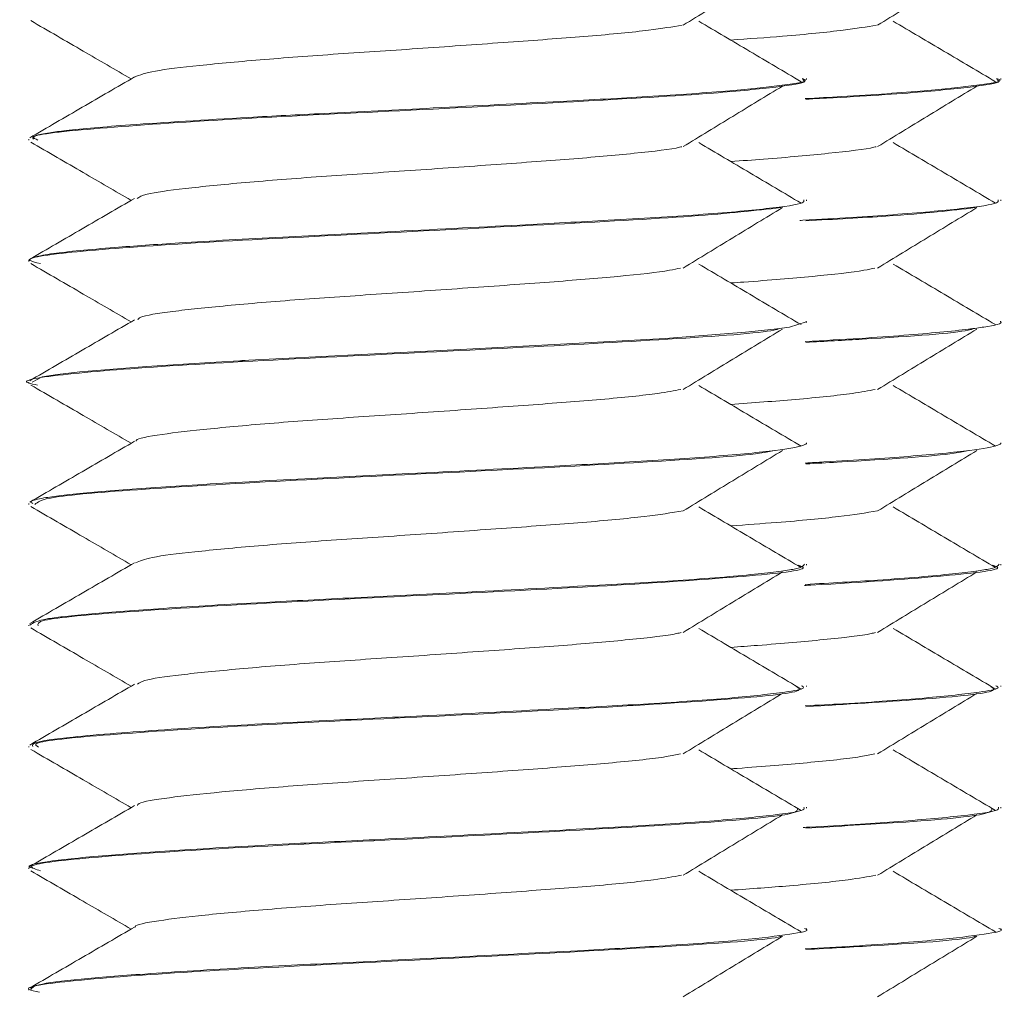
# Model space of a CAD drawing. Header units: millimetres. Extents: x -136 to 1613, y -2821 to -510.
# Tile 61 of 69: x 1479 to 1489, y -572 to -562. Entities that reach past the tile are written whole.
import ezdxf

# ---------------------------------------------------------------- set-up
doc = ezdxf.new("R2010")
doc.units = ezdxf.units.MM

msp = doc.modelspace()

# ---------------------------------------------------------------- linework, layer by layer
at = {"color": 7, "linetype": 'Continuous', "lineweight": 15}
for p, q in [((1486.998, -562.246), (1486.998, -562.236)), ((1488.998, -562.246), (1488.998, -562.236)), ((1478.998, -562.861), (1478.998, -562.87)), ((1486.998, -563.495), (1486.998, -563.486)), ((1488.998, -563.495), (1488.998, -563.486)), ((1478.998, -564.111), (1478.998, -564.12)), ((1486.998, -564.746), (1486.998, -564.736)), ((1488.998, -564.746), (1488.998, -564.736)), ((1478.998, -565.361), (1478.998, -565.371)), ((1486.998, -565.996), (1486.998, -565.986)), ((1488.998, -565.996), (1488.998, -565.986)), ((1478.998, -566.611), (1478.998, -566.621)), ((1486.998, -567.246), (1486.998, -567.236)), ((1488.998, -567.246), (1488.998, -567.236)), ((1478.998, -567.861), (1478.998, -567.871)), ((1486.998, -568.495), (1486.998, -568.486)), ((1488.998, -568.495), (1488.998, -568.486)), ((1478.998, -569.111), (1478.998, -569.12)), ((1486.998, -569.745), (1486.998, -569.736)), ((1488.998, -569.745), (1488.998, -569.736)), ((1478.998, -570.36), (1478.998, -570.37)), ((1486.998, -570.995), (1486.998, -570.986)), ((1488.998, -570.995), (1488.998, -570.986)), ((1478.998, -571.611), (1478.998, -571.621))]:
    msp.add_line(p, q, dxfattribs=at)
at = {"color": 7, "linetype": 'Continuous', "lineweight": 15, "flags": 128}
msp.add_lwpolyline([(1486.992, -564.736), (1486.997, -564.74), (1486.824, -564.794), (1486.665, -564.816), (1486.372, -564.848), (1485.547, -564.911), (1484.661, -564.962), (1483.439, -565.026), (1482.282, -565.084), (1481.745, -565.111), (1481.471, -565.125), (1481.331, -565.133), (1481.261, -565.137), (1481.225, -565.138), (1481.207, -565.139), (1481.203, -565.14), (1481.201, -565.14), (1481.199, -565.14), (1481.199, -565.14), (1481.199, -565.14), (1481.198, -565.14), (1481.198, -565.14), (1481.198, -565.14), (1481.198, -565.14), (1481.198, -565.14), (1481.195, -565.14), (1481.189, -565.141), (1481.17, -565.142), (1481.104, -565.145), (1480.864, -565.16), (1480.21, -565.202), (1479.524, -565.257), (1479.295, -565.282), (1479.135, -565.308), (1479.034, -565.361)], dxfattribs=at)
at = {"color": 7, "linetype": 'Continuous', "lineweight": 15}
for points, knots in [([(1485.731, -561.687), (1485.9, -561.584), (1486.24, -561.376), (1486.582, -561.168), (1486.753, -561.065)], [0, 0, 0, 0, 0.4999503, 1, 1, 1, 1]), ([(1487.731, -561.687), (1487.9, -561.584), (1488.24, -561.376), (1488.582, -561.168), (1488.753, -561.065)], [0, 0, 0, 0, 0.499952, 1, 1, 1, 1]), ([(1479.019, -561.641), (1479.199, -561.746), (1479.544, -561.945), (1479.888, -562.145), (1480.052, -562.241)], [0, 0, 0, 0, 0.522699, 1, 1, 1, 1]), ([(1480.088, -562.221), (1480.142, -562.2), (1480.248, -562.159), (1480.73, -562.103), (1481.399, -562.04), (1482.222, -561.98), (1483.114, -561.922), (1483.994, -561.858), (1484.78, -561.801), (1485.397, -561.742), (1485.619, -561.704), (1485.721, -561.687)], [0, 0, 0, 0, 0.112115, 0.223662, 0.337674, 0.450635, 0.562861, 0.677083, 0.788777, 0.90241, 1, 1, 1, 1]), ([(1486.943, -562.269), (1486.767, -562.165), (1486.417, -561.958), (1486.066, -561.75), (1485.89, -561.646)], [0, 0, 0, 0, 0.500052, 1, 1, 1, 1]), ([(1486.219, -561.841), (1486.402, -561.828), (1486.854, -561.795), (1487.395, -561.742), (1487.618, -561.704), (1487.721, -561.687)], [0, 0, 0, 0, 0.268626, 0.662089, 1, 1, 1, 1]), ([(1488.943, -562.269), (1488.767, -562.165), (1488.417, -561.958), (1488.066, -561.75), (1487.89, -561.646)], [0, 0, 0, 0, 0.500053, 1, 1, 1, 1]), ([(1480.088, -562.22), (1479.908, -562.324), (1479.548, -562.533), (1479.188, -562.742), (1479.008, -562.847)], [0, 0, 0, 0, 0.499694, 1, 1, 1, 1]), ([(1486.953, -562.236), (1486.967, -562.241), (1487.038, -562.267), (1486.766, -562.306), (1486.23, -562.365), (1485.439, -562.421), (1484.392, -562.476), (1483.233, -562.537), (1482.126, -562.591), (1481.031, -562.648), (1480.063, -562.709), (1479.467, -562.76), (1479.195, -562.796), (1479.027, -562.826), (1479.039, -562.848), (1479.046, -562.861)], [0, 0, 0, 0, 0.024107, 0.119134, 0.202996, 0.298913, 0.379718, 0.48709, 0.577253, 0.642802, 0.764157, 0.858916, 0.894543, 0.939143, 1, 1, 1, 1]), ([(1488.953, -562.236), (1488.967, -562.241), (1489.038, -562.267), (1488.768, -562.306), (1488.225, -562.365), (1487.597, -562.41), (1487.113, -562.437), (1486.987, -562.443)], [0, 0, 0, 0, 0.07242, 0.357902, 0.609838, 0.897993, 1, 1, 1, 1]), ([(1479.092, -562.87), (1479.067, -562.859), (1478.973, -562.819), (1479.657, -562.749), (1481.009, -562.655), (1482.822, -562.569), (1484.649, -562.474), (1485.997, -562.397), (1486.719, -562.323), (1487.014, -562.28), (1486.968, -562.253), (1486.957, -562.246)], [0, 0, 0, 0, 0.051778, 0.195944, 0.341432, 0.484957, 0.630764, 0.774463, 0.872259, 0.967892, 1, 1, 1, 1]), ([(1485.731, -562.937), (1485.9, -562.834), (1486.24, -562.626), (1486.582, -562.418), (1486.753, -562.315)], [0, 0, 0, 0, 0.4999503, 1, 1, 1, 1]), ([(1486.993, -562.451), (1487.37, -562.43), (1488.101, -562.388), (1488.714, -562.323), (1489.014, -562.28), (1488.968, -562.253), (1488.957, -562.246)], [0, 0, 0, 0, 0.317347, 0.613355, 0.902819, 1, 1, 1, 1]), ([(1487.731, -562.937), (1487.9, -562.834), (1488.24, -562.626), (1488.582, -562.418), (1488.753, -562.315)], [0, 0, 0, 0, 0.499952, 1, 1, 1, 1]), ([(1479.019, -562.891), (1479.199, -562.996), (1479.544, -563.195), (1479.888, -563.395), (1480.052, -563.491)], [0, 0, 0, 0, 0.522699, 1, 1, 1, 1]), ([(1480.114, -563.471), (1480.137, -563.456), (1480.192, -563.421), (1480.582, -563.369), (1481.199, -563.307), (1481.989, -563.245), (1482.87, -563.188), (1483.759, -563.125), (1484.587, -563.066), (1485.246, -563.007), (1485.632, -562.962), (1485.71, -562.94), (1485.717, -562.938)], [0, 0, 0, 0, 0.081413, 0.193534, 0.307177, 0.421201, 0.533076, 0.647517, 0.760196, 0.873203, 0.987555, 1, 1, 1, 1]), ([(1486.943, -563.519), (1486.767, -563.415), (1486.417, -563.208), (1486.066, -563), (1485.89, -562.896)], [0, 0, 0, 0, 0.500052, 1, 1, 1, 1]), ([(1486.219, -563.091), (1486.335, -563.083), (1486.726, -563.055), (1487.241, -563.007), (1487.632, -562.962), (1487.71, -562.94), (1487.717, -562.938)], [0, 0, 0, 0, 0.165086, 0.558543, 0.956669, 1, 1, 1, 1]), ([(1488.943, -563.519), (1488.767, -563.415), (1488.417, -563.208), (1488.066, -563), (1487.89, -562.896)], [0, 0, 0, 0, 0.500053, 1, 1, 1, 1]), ([(1486.972, -563.486), (1486.973, -563.496), (1486.978, -563.526), (1486.636, -563.575), (1485.943, -563.638), (1485.038, -563.692), (1483.943, -563.75), (1482.772, -563.811), (1481.559, -563.869), (1480.596, -563.924), (1479.774, -563.982), (1479.286, -564.028), (1479.068, -564.069), (1479.018, -564.091), (1478.992, -564.104), (1479.006, -564.109), (1479.01, -564.111)], [0, 0, 0, 0, 0.047387, 0.145753, 0.243222, 0.336761, 0.415263, 0.524314, 0.612401, 0.709401, 0.783701, 0.885451, 0.942026, 0.974086, 0.991856, 1, 1, 1, 1]), ([(1480.088, -563.47), (1479.908, -563.574), (1479.548, -563.783), (1479.188, -563.992), (1479.008, -564.097)], [0, 0, 0, 0, 0.499694, 1, 1, 1, 1]), ([(1488.972, -563.486), (1488.973, -563.496), (1488.977, -563.526), (1488.639, -563.575), (1487.934, -563.638), (1487.312, -563.677), (1486.94, -563.697), (1486.93, -563.697)], [0, 0, 0, 0, 0.139633, 0.429481, 0.716686, 0.992314, 1, 1, 1, 1]), ([(1479.118, -564.141), (1479.068, -564.129), (1478.896, -564.087), (1479.468, -564.014), (1480.718, -563.923), (1482.484, -563.835), (1484.322, -563.741), (1485.934, -563.655), (1486.471, -563.595), (1486.735, -563.565)], [0, 0, 0, 0, 0.06397, 0.221532, 0.378736, 0.535045, 0.693373, 0.849282, 1, 1, 1, 1]), ([(1485.731, -564.187), (1485.9, -564.084), (1486.24, -563.876), (1486.582, -563.668), (1486.753, -563.565)], [0, 0, 0, 0, 0.4999503, 1, 1, 1, 1]), ([(1486.992, -563.701), (1487.285, -563.685), (1488.101, -563.641), (1488.488, -563.595), (1488.735, -563.565)], [0, 0, 0, 0, 0.359399, 1, 1, 1, 1]), ([(1487.731, -564.187), (1487.9, -564.084), (1488.24, -563.876), (1488.582, -563.668), (1488.753, -563.565)], [0, 0, 0, 0, 0.499952, 1, 1, 1, 1]), ([(1479.019, -564.141), (1479.199, -564.246), (1479.544, -564.445), (1479.888, -564.645), (1480.052, -564.741)], [0, 0, 0, 0, 0.522699, 1, 1, 1, 1]), ([(1486.943, -564.769), (1486.767, -564.665), (1486.417, -564.458), (1486.066, -564.25), (1485.89, -564.146)], [0, 0, 0, 0, 0.500052, 1, 1, 1, 1]), ([(1488.943, -564.769), (1488.767, -564.665), (1488.417, -564.458), (1488.066, -564.25), (1487.89, -564.146)], [0, 0, 0, 0, 0.500053, 1, 1, 1, 1]), ([(1480.12, -564.72), (1480.125, -564.711), (1480.143, -564.682), (1480.453, -564.633), (1481.01, -564.575), (1481.762, -564.511), (1482.626, -564.454), (1483.521, -564.392), (1484.374, -564.331), (1485.086, -564.274), (1485.548, -564.223), (1485.669, -564.195), (1485.702, -564.188)], [0, 0, 0, 0, 0.04954, 0.162589, 0.275256, 0.389717, 0.501614, 0.615637, 0.729313, 0.841432, 0.955957, 1, 1, 1, 1]), ([(1486.22, -564.341), (1486.265, -564.338), (1486.588, -564.315), (1487.08, -564.274), (1487.549, -564.223), (1487.669, -564.195), (1487.702, -564.188)], [0, 0, 0, 0, 0.063018, 0.451121, 0.847549, 1, 1, 1, 1]), ([(1480.088, -564.72), (1479.908, -564.824), (1479.548, -565.033), (1479.188, -565.242), (1479.008, -565.347)], [0, 0, 0, 0, 0.499694, 1, 1, 1, 1]), ([(1488.992, -564.736), (1488.994, -564.737), (1489.027, -564.757), (1488.902, -564.784), (1488.656, -564.819), (1488.285, -564.858), (1487.734, -564.902), (1487.179, -564.933), (1486.987, -564.943)], [0, 0, 0, 0, 0.017502, 0.282755, 0.393382, 0.542528, 0.841412, 1, 1, 1, 1]), ([(1479.09, -565.392), (1479.054, -565.385), (1478.859, -565.349), (1479.317, -565.278), (1480.441, -565.19), (1482.142, -565.1), (1484.019, -565.008), (1485.623, -564.92), (1486.582, -564.853), (1486.694, -564.819), (1486.707, -564.815)], [0, 0, 0, 0, 0.035199, 0.193432, 0.349797, 0.50682, 0.664491, 0.820533, 0.978942, 1, 1, 1, 1]), ([(1485.731, -565.437), (1485.9, -565.334), (1486.24, -565.126), (1486.582, -564.918), (1486.753, -564.815)], [0, 0, 0, 0, 0.4999503, 1, 1, 1, 1]), ([(1486.993, -564.952), (1487.19, -564.941), (1487.937, -564.901), (1488.581, -564.853), (1488.694, -564.819), (1488.707, -564.815)], [0, 0, 0, 0, 0.240449, 0.910874, 1, 1, 1, 1]), ([(1487.731, -565.437), (1487.9, -565.334), (1488.24, -565.126), (1488.582, -564.918), (1488.753, -564.815)], [0, 0, 0, 0, 0.499952, 1, 1, 1, 1]), ([(1479.019, -565.391), (1479.199, -565.496), (1479.544, -565.695), (1479.888, -565.895), (1480.052, -565.991)], [0, 0, 0, 0, 0.522699, 1, 1, 1, 1]), ([(1480.105, -565.97), (1480.104, -565.967), (1480.097, -565.943), (1480.343, -565.899), (1480.834, -565.842), (1481.545, -565.778), (1482.384, -565.72), (1483.28, -565.66), (1484.151, -565.597), (1484.91, -565.54), (1485.46, -565.484), (1485.636, -565.451), (1485.707, -565.437)], [0, 0, 0, 0, 0.017706, 0.131616, 0.243558, 0.358039, 0.470547, 0.583743, 0.698029, 0.809833, 0.924113, 1, 1, 1, 1]), ([(1486.943, -566.019), (1486.767, -565.915), (1486.417, -565.708), (1486.066, -565.5), (1485.89, -565.396)], [0, 0, 0, 0, 0.500052, 1, 1, 1, 1]), ([(1486.219, -565.591), (1486.448, -565.574), (1486.939, -565.538), (1487.459, -565.484), (1487.636, -565.451), (1487.707, -565.437)], [0, 0, 0, 0, 0.343628, 0.738074, 1, 1, 1, 1]), ([(1488.943, -566.019), (1488.767, -565.915), (1488.417, -565.708), (1488.066, -565.5), (1487.89, -565.396)], [0, 0, 0, 0, 0.500053, 1, 1, 1, 1]), ([(1480.088, -565.97), (1479.908, -566.074), (1479.548, -566.283), (1479.188, -566.492), (1479.008, -566.597)], [0, 0, 0, 0, 0.499694, 1, 1, 1, 1]), ([(1486.998, -565.986), (1486.998, -565.986), (1487.002, -565.995), (1486.96, -566.021), (1486.719, -566.065), (1486.1, -566.125), (1485.251, -566.181), (1484.178, -566.238), (1483.01, -566.299), (1481.779, -566.358), (1480.738, -566.415), (1479.88, -566.474), (1479.388, -566.517), (1479.132, -566.556), (1478.999, -566.585), (1479.028, -566.603), (1479.04, -566.611)], [0, 0, 0, 0, 0.000181, 0.039553, 0.128575, 0.224019, 0.316516, 0.395789, 0.506974, 0.593517, 0.691038, 0.778739, 0.868494, 0.910597, 0.963984, 1, 1, 1, 1]), ([(1488.998, -565.986), (1488.998, -565.986), (1489.002, -565.995), (1488.96, -566.021), (1488.721, -566.065), (1488.093, -566.125), (1487.467, -566.168), (1487.052, -566.19), (1486.987, -566.194)], [0, 0, 0, 0, 0.000541, 0.118594, 0.385519, 0.671701, 0.949045, 1, 1, 1, 1]), ([(1479.061, -566.621), (1479.089, -566.596), (1479.153, -566.539), (1480.208, -566.458), (1481.806, -566.365), (1483.686, -566.275), (1485.366, -566.186), (1486.449, -566.114), (1486.626, -566.075), (1486.668, -566.065)], [0, 0, 0, 0, 0.133989, 0.295784, 0.459654, 0.622263, 0.784738, 0.948723, 1, 1, 1, 1]), ([(1485.731, -566.687), (1485.9, -566.584), (1486.24, -566.376), (1486.582, -566.168), (1486.753, -566.065)], [0, 0, 0, 0, 0.499938, 1, 1, 1, 1]), ([(1486.993, -566.203), (1487.102, -566.197), (1487.775, -566.161), (1488.446, -566.114), (1488.625, -566.075), (1488.668, -566.065)], [0, 0, 0, 0, 0.127454, 0.792151, 1, 1, 1, 1]), ([(1487.731, -566.687), (1487.9, -566.584), (1488.24, -566.376), (1488.582, -566.168), (1488.753, -566.065)], [0, 0, 0, 0, 0.49994, 1, 1, 1, 1]), ([(1479.019, -566.641), (1479.199, -566.746), (1479.544, -566.945), (1479.888, -567.145), (1480.052, -567.241)], [0, 0, 0, 0, 0.522699, 1, 1, 1, 1]), ([(1480.097, -567.221), (1480.14, -567.202), (1480.229, -567.163), (1480.681, -567.108), (1481.335, -567.045), (1482.148, -566.985), (1483.037, -566.927), (1483.921, -566.863), (1484.719, -566.806), (1485.367, -566.745), (1485.611, -566.706), (1485.73, -566.686)], [0, 0, 0, 0, 0.102913, 0.214402, 0.328159, 0.441317, 0.553192, 0.667345, 0.779108, 0.892407, 1, 1, 1, 1]), ([(1486.943, -567.269), (1486.767, -567.165), (1486.417, -566.958), (1486.066, -566.75), (1485.89, -566.646)], [0, 0, 0, 0, 0.500052, 1, 1, 1, 1]), ([(1486.219, -566.841), (1486.381, -566.829), (1486.814, -566.798), (1487.365, -566.746), (1487.611, -566.706), (1487.73, -566.686)], [0, 0, 0, 0, 0.234853, 0.627308, 1, 1, 1, 1]), ([(1488.943, -567.269), (1488.767, -567.165), (1488.417, -566.958), (1488.066, -566.75), (1487.89, -566.646)], [0, 0, 0, 0, 0.500053, 1, 1, 1, 1]), ([(1480.088, -567.22), (1479.908, -567.324), (1479.548, -567.533), (1479.188, -567.742), (1479.008, -567.847)], [0, 0, 0, 0, 0.499694, 1, 1, 1, 1]), ([(1486.98, -567.236), (1486.967, -567.252), (1486.948, -567.276), (1486.742, -567.307), (1486.42, -567.346), (1485.802, -567.398), (1484.746, -567.458), (1483.554, -567.52), (1482.379, -567.579), (1481.324, -567.632), (1480.374, -567.688), (1479.728, -567.737), (1479.381, -567.771), (1479.086, -567.809), (1479.042, -567.839), (1479.01, -567.861)], [0, 0, 0, 0, 0.075249, 0.114662, 0.160533, 0.260781, 0.350646, 0.46578, 0.551753, 0.628924, 0.726367, 0.815895, 0.860371, 0.897793, 1, 1, 1, 1]), ([(1479.094, -567.871), (1479.089, -567.851), (1479.075, -567.801), (1479.973, -567.724), (1481.485, -567.63), (1483.338, -567.543), (1485.126, -567.451), (1486.422, -567.36), (1487.051, -567.293), (1486.939, -567.254), (1486.915, -567.246)], [0, 0, 0, 0, 0.092589, 0.236245, 0.382185, 0.526026, 0.671163, 0.815994, 0.959982, 1, 1, 1, 1]), ([(1486.979, -567.454), (1487.001, -567.453), (1487.598, -567.422), (1488.396, -567.36), (1489.053, -567.293), (1488.94, -567.254), (1488.915, -567.246)], [0, 0, 0, 0, 0.016411, 0.449619, 0.880303, 1, 1, 1, 1]), ([(1488.98, -567.236), (1488.967, -567.252), (1488.948, -567.276), (1488.742, -567.307), (1488.418, -567.346), (1487.86, -567.394), (1487.245, -567.429), (1486.987, -567.443)], [0, 0, 0, 0, 0.225807, 0.344078, 0.48173, 0.782559, 1, 1, 1, 1]), ([(1485.731, -567.937), (1485.9, -567.834), (1486.24, -567.626), (1486.582, -567.418), (1486.753, -567.315)], [0, 0, 0, 0, 0.499938, 1, 1, 1, 1]), ([(1487.731, -567.937), (1487.9, -567.834), (1488.24, -567.626), (1488.582, -567.418), (1488.753, -567.315)], [0, 0, 0, 0, 0.49994, 1, 1, 1, 1]), ([(1479.019, -567.891), (1479.199, -567.996), (1479.544, -568.195), (1479.888, -568.395), (1480.052, -568.491)], [0, 0, 0, 0, 0.522712, 1, 1, 1, 1]), ([(1486.943, -568.519), (1486.767, -568.415), (1486.417, -568.208), (1486.066, -568), (1485.89, -567.896)], [0, 0, 0, 0, 0.500052, 1, 1, 1, 1]), ([(1488.943, -568.519), (1488.767, -568.415), (1488.417, -568.208), (1488.066, -568), (1487.89, -567.896)], [0, 0, 0, 0, 0.500053, 1, 1, 1, 1]), ([(1480.118, -568.471), (1480.134, -568.458), (1480.176, -568.424), (1480.54, -568.373), (1481.138, -568.313), (1481.916, -568.25), (1482.793, -568.193), (1483.684, -568.13), (1484.521, -568.071), (1485.197, -568.012), (1485.606, -567.965), (1485.696, -567.942), (1485.71, -567.938)], [0, 0, 0, 0, 0.071367, 0.183722, 0.297095, 0.411302, 0.52312, 0.637474, 0.750501, 0.863175, 0.977627, 1, 1, 1, 1]), ([(1486.219, -568.091), (1486.313, -568.084), (1486.683, -568.058), (1487.192, -568.012), (1487.606, -567.965), (1487.696, -567.942), (1487.71, -567.938)], [0, 0, 0, 0, 0.13268, 0.524366, 0.922226, 1, 1, 1, 1]), ([(1480.088, -568.47), (1479.908, -568.574), (1479.548, -568.783), (1479.188, -568.992), (1479.008, -569.097)], [0, 0, 0, 0, 0.499694, 1, 1, 1, 1]), ([(1486.947, -568.486), (1486.961, -568.494), (1486.999, -568.517), (1486.761, -568.557), (1486.269, -568.612), (1485.447, -568.67), (1484.389, -568.726), (1483.254, -568.787), (1482.038, -568.845), (1480.89, -568.905), (1479.988, -568.965), (1479.367, -569.02), (1479.027, -569.066), (1479.037, -569.098), (1479.041, -569.111)], [0, 0, 0, 0, 0.040002, 0.106486, 0.203284, 0.297606, 0.378696, 0.491195, 0.569038, 0.668733, 0.781906, 0.846229, 0.941258, 1, 1, 1, 1]), ([(1479.1, -569.12), (1479.078, -569.106), (1479.006, -569.062), (1479.76, -568.991), (1481.17, -568.896), (1482.999, -568.81), (1484.823, -568.716), (1486.236, -568.627), (1486.99, -568.553), (1486.918, -568.509), (1486.895, -568.495)], [0, 0, 0, 0, 0.065914, 0.209905, 0.355773, 0.499406, 0.645205, 0.789297, 0.933974, 1, 1, 1, 1]), ([(1488.947, -568.486), (1488.961, -568.494), (1488.999, -568.517), (1488.762, -568.557), (1488.263, -568.612), (1487.601, -568.66), (1487.118, -568.686), (1486.987, -568.693)], [0, 0, 0, 0, 0.12013, 0.319785, 0.610477, 0.893733, 1, 1, 1, 1]), ([(1486.993, -568.702), (1487.405, -568.677), (1488.314, -568.622), (1488.987, -568.553), (1488.917, -568.509), (1488.895, -568.495)], [0, 0, 0, 0, 0.362805, 0.800329, 1, 1, 1, 1]), ([(1485.731, -569.187), (1485.9, -569.084), (1486.24, -568.876), (1486.582, -568.668), (1486.753, -568.565)], [0, 0, 0, 0, 0.499938, 1, 1, 1, 1]), ([(1487.731, -569.187), (1487.9, -569.084), (1488.24, -568.876), (1488.582, -568.668), (1488.753, -568.565)], [0, 0, 0, 0, 0.49994, 1, 1, 1, 1]), ([(1479.019, -569.141), (1479.199, -569.246), (1479.544, -569.445), (1479.888, -569.645), (1480.052, -569.741)], [0, 0, 0, 0, 0.522712, 1, 1, 1, 1]), ([(1480.118, -569.72), (1480.12, -569.713), (1480.128, -569.685), (1480.416, -569.638), (1480.953, -569.58), (1481.692, -569.517), (1482.549, -569.459), (1483.446, -569.398), (1484.304, -569.336), (1485.032, -569.279), (1485.521, -569.226), (1485.658, -569.197), (1485.702, -569.188)], [0, 0, 0, 0, 0.039499, 0.152862, 0.265238, 0.37975, 0.491775, 0.605581, 0.719493, 0.83145, 0.945944, 1, 1, 1, 1]), ([(1486.943, -569.769), (1486.767, -569.665), (1486.417, -569.458), (1486.066, -569.25), (1485.89, -569.146)], [0, 0, 0, 0, 0.500052, 1, 1, 1, 1]), ([(1486.22, -569.341), (1486.242, -569.34), (1486.544, -569.318), (1487.025, -569.279), (1487.521, -569.226), (1487.658, -569.197), (1487.702, -569.188)], [0, 0, 0, 0, 0.031225, 0.417887, 0.813305, 1, 1, 1, 1]), ([(1488.943, -569.769), (1488.767, -569.665), (1488.417, -569.458), (1488.066, -569.25), (1487.89, -569.146)], [0, 0, 0, 0, 0.500053, 1, 1, 1, 1]), ([(1486.973, -569.736), (1486.975, -569.745), (1486.984, -569.775), (1486.65, -569.823), (1485.963, -569.886), (1485.033, -569.943), (1483.901, -570.002), (1482.726, -570.063), (1481.583, -570.117), (1480.617, -570.173), (1479.762, -570.233), (1479.212, -570.287), (1478.965, -570.334), (1479.016, -570.357), (1479.024, -570.36)], [0, 0, 0, 0, 0.042326, 0.145715, 0.241709, 0.330269, 0.426175, 0.53017, 0.607084, 0.70415, 0.788444, 0.888327, 0.982284, 1, 1, 1, 1]), ([(1480.088, -569.72), (1479.908, -569.824), (1479.548, -570.033), (1479.188, -570.242), (1479.008, -570.347)], [0, 0, 0, 0, 0.499694, 1, 1, 1, 1]), ([(1488.973, -569.736), (1488.975, -569.745), (1488.984, -569.775), (1488.653, -569.823), (1487.953, -569.886), (1487.354, -569.924), (1486.988, -569.944), (1486.965, -569.945)], [0, 0, 0, 0, 0.125976, 0.4337, 0.719414, 0.982998, 1, 1, 1, 1]), ([(1479.121, -570.391), (1479.071, -570.376), (1478.918, -570.331), (1479.559, -570.256), (1480.872, -570.163), (1482.659, -570.076), (1484.508, -569.982), (1486.025, -569.895), (1486.922, -569.813), (1486.908, -569.764), (1486.903, -569.745)], [0, 0, 0, 0, 0.070428, 0.210395, 0.350973, 0.490076, 0.631298, 0.770322, 0.911115, 1, 1, 1, 1]), ([(1485.731, -570.437), (1485.9, -570.334), (1486.24, -570.126), (1486.582, -569.918), (1486.753, -569.815)], [0, 0, 0, 0, 0.499938, 1, 1, 1, 1]), ([(1486.992, -569.951), (1487.324, -569.932), (1488.179, -569.884), (1488.916, -569.813), (1488.907, -569.764), (1488.903, -569.745)], [0, 0, 0, 0, 0.279176, 0.721044, 1, 1, 1, 1]), ([(1487.731, -570.437), (1487.9, -570.334), (1488.24, -570.126), (1488.582, -569.918), (1488.753, -569.815)], [0, 0, 0, 0, 0.49994, 1, 1, 1, 1]), ([(1479.019, -570.391), (1479.199, -570.496), (1479.544, -570.695), (1479.888, -570.895), (1480.052, -570.991)], [0, 0, 0, 0, 0.522712, 1, 1, 1, 1]), ([(1480.096, -570.97), (1480.095, -570.969), (1480.084, -570.947), (1480.312, -570.904), (1480.781, -570.847), (1481.478, -570.784), (1482.309, -570.724), (1483.204, -570.665), (1484.079, -570.602), (1484.851, -570.545), (1485.431, -570.488), (1485.628, -570.452), (1485.712, -570.437)], [0, 0, 0, 0, 0.007691, 0.121792, 0.233627, 0.348026, 0.460847, 0.573701, 0.688092, 0.799921, 0.914038, 1, 1, 1, 1]), ([(1486.943, -571.019), (1486.767, -570.915), (1486.417, -570.708), (1486.066, -570.5), (1485.89, -570.396)], [0, 0, 0, 0, 0.500058, 1, 1, 1, 1]), ([(1486.219, -570.591), (1486.427, -570.576), (1486.9, -570.541), (1487.43, -570.488), (1487.627, -570.452), (1487.712, -570.437)], [0, 0, 0, 0, 0.308841, 0.70305, 1, 1, 1, 1]), ([(1488.943, -571.019), (1488.767, -570.915), (1488.417, -570.708), (1488.066, -570.5), (1487.89, -570.396)], [0, 0, 0, 0, 0.500059, 1, 1, 1, 1]), ([(1480.088, -570.97), (1479.908, -571.074), (1479.548, -571.283), (1479.188, -571.492), (1479.008, -571.597)], [0, 0, 0, 0, 0.499694, 1, 1, 1, 1]), ([(1486.978, -570.986), (1486.984, -570.988), (1487.045, -571.008), (1486.837, -571.045), (1486.373, -571.103), (1485.582, -571.162), (1484.591, -571.216), (1483.487, -571.274), (1482.309, -571.333), (1481.168, -571.389), (1480.205, -571.45), (1479.482, -571.507), (1479.059, -571.559), (1479.033, -571.595), (1479.021, -571.611)], [0, 0, 0, 0, 0.0103298, 0.093308, 0.1871551, 0.2865156, 0.3649096, 0.463301, 0.5561791, 0.6432597, 0.7472764, 0.8326561, 0.9258028, 1, 1, 1, 1]), ([(1488.978, -570.986), (1488.984, -570.988), (1489.045, -571.008), (1488.838, -571.045), (1488.368, -571.103), (1487.689, -571.155), (1487.156, -571.184), (1486.987, -571.193)], [0, 0, 0, 0, 0.031029, 0.280266, 0.56215, 0.860596, 1, 1, 1, 1]), ([(1479.108, -571.641), (1479.063, -571.632), (1478.878, -571.593), (1479.393, -571.52), (1480.587, -571.431), (1482.318, -571.342), (1484.195, -571.248), (1485.748, -571.162), (1486.649, -571.097), (1486.735, -571.066), (1486.738, -571.065)], [0, 0, 0, 0, 0.050397, 0.208311, 0.365041, 0.52161, 0.679662, 0.835556, 0.993926, 1, 1, 1, 1]), ([(1485.731, -571.687), (1485.9, -571.584), (1486.24, -571.376), (1486.582, -571.168), (1486.753, -571.065)], [0, 0, 0, 0, 0.499938, 1, 1, 1, 1]), ([(1486.992, -571.201), (1487.235, -571.188), (1488.015, -571.145), (1488.649, -571.097), (1488.735, -571.066), (1488.738, -571.065)], [0, 0, 0, 0, 0.302295, 0.974231, 1, 1, 1, 1]), ([(1487.731, -571.687), (1487.9, -571.584), (1488.24, -571.376), (1488.582, -571.168), (1488.753, -571.065)], [0, 0, 0, 0, 0.49994, 1, 1, 1, 1])]:
    msp.add_open_spline(points, degree=3, knots=knots, dxfattribs=at)

doc.saveas('drawing.dxf')
